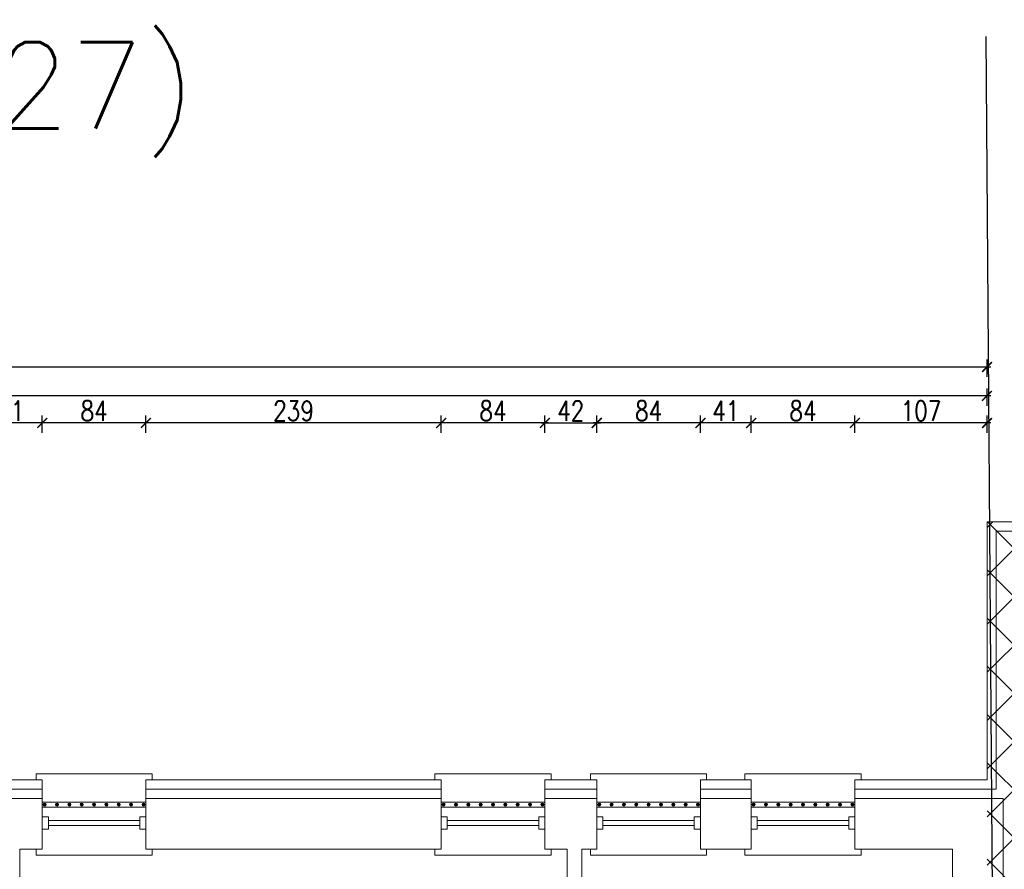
# Model space of a CAD drawing. Header units: millimetres. Extents: x 6354466 to 6508314, y -1889048 to -1342748.
# Tile 95 of 134: x 6405453 to 6413425, y -1649538 to -1642653. Entities that reach past the tile are written whole.
import ezdxf
from ezdxf.enums import TextEntityAlignment as Align

# ---------------------------------------------------------------- set-up
doc = ezdxf.new("R2010")
doc.units = ezdxf.units.MM
doc.header["$PDMODE"] = 3
doc.header["$PDSIZE"] = 10
for name, color, linetype, lineweight in [('drzwi istn', 163, 'Continuous', 5), ('L- ist s. działowe', 167, 'Continuous', 5), ('L-1', 10, 'Continuous', 30), ('L-3', 10, 'Continuous', 18), ('L-5', 152, 'Continuous', 9), ('L-DIM', 252, 'Continuous', 5), ('L-HATCH', 252, 'Continuous', 5), ('L-hatch ociepl', 252, 'Continuous', 5), ('L-ISTNIEJĄCE BUDYNKI', 167, 'Continuous', 5)]:
    doc.layers.add(name, color=color, linetype=linetype, lineweight=lineweight)
doc.layers.add('L-9', color=11, linetype='Continuous', plot=False)
doc.styles.add('160', font='simplex.shx', dxfattribs={"width": 0.8, "height": 160})
doc.styles.add('SIM-DIM', font='simplex.shx', dxfattribs={"width": 0.7, "bigfont": 'cdmbigpl.shx'})
doc.linetypes.add('BATTING', pattern='A,0.00254,-2.54,[134,ltypeshp.shx,S=2.54,R=0,X=-2.54,Y=0],-5.08,[134,ltypeshp.shx,S=2.54,R=180,X=2.54,Y=0],-2.54', length=10.16254)
doc.dimstyles.new('160', dxfattribs={"dimtxt": 160, "dimasz": 80, "dimexe": 60, "dimexo": 3, "dimgap": 18, "dimtad": 1, "dimdec": 0, "dimlfac": 0.1, "dimrnd": 1, "dimtxsty": '160', "dimblk": 'ARCHTICK', "dimcen": 2.5, "dimdle": 30, "dimadec": 0, "dimazin": 0, "dimtfac": 1, "dimtdec": 0, "dimtix": 1, "dimtmove": 2, "dimatfit": 0, "dimldrblk": 'NONE', "dimfxl": 0, "dimarcsym": 0})

# ---------------------------------------------------------------- blocks, each defined once
blk = doc.blocks.new('*U23')
for p, q in [((-5, 0), (-5, -5)), ((5, -5), (5, 0)), ((-5, -5), (5, -5)), ((-2, -5), (-2, -79)), ((2, -5), (2, -79)), ((-5, -84), (-5, -79)), ((-5, -79), (5, -79)), ((5, -79), (5, -84))]:
    blk.add_line(p, q)
blk = doc.blocks.new('_ArchTick')
at = {"color": 0, "linetype": 'ByBlock', "const_width": 0.15}
blk.add_lwpolyline([(-0.5, -0.5), (0.5, 0.5)], dxfattribs=at)
blk = doc.blocks.new('*D202')
at = {"layer": 'Defpoints', "color": 0, "transparency": 16777216}
for p in [(6412215.3, -1645920.8), (6413285.3, -1646723.4), (6412215.3, -1648813.4)]:
    blk.add_point(p, dxfattribs=at)
at = {"layer": 'L-DIM', "color": 0, "lineweight": -2, "ltscale": 10, "transparency": 16777216}
for p, q in [((6413315.3, -1645920.8), (6412185.3, -1645920.8)), ((6412215.3, -1646000.8), (6412215.3, -1645860.8)), ((6413285.3, -1646000.8), (6413285.3, -1645860.8))]:
    blk.add_line(p, q, dxfattribs=at)
at = {"layer": 'L-DIM', "color": 0, "linetype": 'ByBlock', "lineweight": -2, "transparency": 16777216, "xscale": 80, "yscale": 80, "zscale": 80, "rotation": 180}
blk.add_blockref('_ArchTick', (6412215.3, -1645920.8), dxfattribs=at)
at = {"layer": 'L-DIM', "color": 0, "linetype": 'ByBlock', "lineweight": -2, "transparency": 16777216, "xscale": 80, "yscale": 80, "zscale": 80}
blk.add_blockref('_ArchTick', (6413285.3, -1645920.8), dxfattribs=at)
at = {"layer": 'L-DIM', "color": 0, "ltscale": 10, "transparency": 16777216, "insert": (6412750.3, -1645822.8), "char_height": 160, "attachment_point": 5, "style": '160'}
blk.add_mtext('107', dxfattribs=at)
blk = doc.blocks.new('_None')
blk = doc.blocks.new('*D203')
at = {"layer": 'Defpoints', "color": 0, "transparency": 16777216}
for p in [(6411375.3, -1645920.8), (6411375.3, -1648813.4), (6412215.3, -1648813.4)]:
    blk.add_point(p, dxfattribs=at)
at = {"layer": 'L-DIM', "color": 0, "lineweight": -2, "ltscale": 10, "transparency": 16777216}
for p, q in [((6412245.3, -1645920.8), (6411345.3, -1645920.8)), ((6411375.3, -1646000.8), (6411375.3, -1645860.8)), ((6412215.3, -1646000.8), (6412215.3, -1645860.8))]:
    blk.add_line(p, q, dxfattribs=at)
at = {"layer": 'L-DIM', "color": 0, "linetype": 'ByBlock', "lineweight": -2, "transparency": 16777216, "xscale": 80, "yscale": 80, "zscale": 80, "rotation": 180}
blk.add_blockref('_ArchTick', (6411375.3, -1645920.8), dxfattribs=at)
at = {"layer": 'L-DIM', "color": 0, "linetype": 'ByBlock', "lineweight": -2, "transparency": 16777216, "xscale": 80, "yscale": 80, "zscale": 80}
blk.add_blockref('_ArchTick', (6412215.3, -1645920.8), dxfattribs=at)
at = {"layer": 'L-DIM', "color": 0, "ltscale": 10, "transparency": 16777216, "insert": (6411795.3, -1645822.8), "char_height": 160, "attachment_point": 5, "style": '160'}
blk.add_mtext('84', dxfattribs=at)
blk = doc.blocks.new('*D204')
at = {"layer": 'Defpoints', "color": 0, "transparency": 16777216}
for p in [(6410965.3, -1645920.8), (6410965.3, -1648813.4), (6411375.3, -1648813.4)]:
    blk.add_point(p, dxfattribs=at)
at = {"layer": 'L-DIM', "color": 0, "lineweight": -2, "ltscale": 10, "transparency": 16777216}
for p, q in [((6411405.3, -1645920.8), (6410935.3, -1645920.8)), ((6410965.3, -1646000.8), (6410965.3, -1645860.8)), ((6411375.3, -1646000.8), (6411375.3, -1645860.8))]:
    blk.add_line(p, q, dxfattribs=at)
at = {"layer": 'L-DIM', "color": 0, "linetype": 'ByBlock', "lineweight": -2, "transparency": 16777216, "xscale": 80, "yscale": 80, "zscale": 80, "rotation": 180}
blk.add_blockref('_ArchTick', (6410965.3, -1645920.8), dxfattribs=at)
at = {"layer": 'L-DIM', "color": 0, "linetype": 'ByBlock', "lineweight": -2, "transparency": 16777216, "xscale": 80, "yscale": 80, "zscale": 80}
blk.add_blockref('_ArchTick', (6411375.3, -1645920.8), dxfattribs=at)
at = {"layer": 'L-DIM', "color": 0, "ltscale": 10, "transparency": 16777216, "insert": (6411170.3, -1645822.8), "char_height": 160, "attachment_point": 5, "style": '160'}
blk.add_mtext('41', dxfattribs=at)
blk = doc.blocks.new('*D205')
at = {"layer": 'Defpoints', "color": 0, "transparency": 16777216}
for p in [(6410125.3, -1645920.8), (6410125.3, -1648813.4), (6410965.3, -1648813.4)]:
    blk.add_point(p, dxfattribs=at)
at = {"layer": 'L-DIM', "color": 0, "lineweight": -2, "ltscale": 10, "transparency": 16777216}
for p, q in [((6410995.3, -1645920.8), (6410095.3, -1645920.8)), ((6410125.3, -1646000.8), (6410125.3, -1645860.8)), ((6410965.3, -1646000.8), (6410965.3, -1645860.8))]:
    blk.add_line(p, q, dxfattribs=at)
at = {"layer": 'L-DIM', "color": 0, "linetype": 'ByBlock', "lineweight": -2, "transparency": 16777216, "xscale": 80, "yscale": 80, "zscale": 80, "rotation": 180}
blk.add_blockref('_ArchTick', (6410125.3, -1645920.8), dxfattribs=at)
at = {"layer": 'L-DIM', "color": 0, "linetype": 'ByBlock', "lineweight": -2, "transparency": 16777216, "xscale": 80, "yscale": 80, "zscale": 80}
blk.add_blockref('_ArchTick', (6410965.3, -1645920.8), dxfattribs=at)
at = {"layer": 'L-DIM', "color": 0, "ltscale": 10, "transparency": 16777216, "insert": (6410545.3, -1645822.8), "char_height": 160, "attachment_point": 5, "style": '160'}
blk.add_mtext('84', dxfattribs=at)
blk = doc.blocks.new('*D206')
at = {"layer": 'Defpoints', "color": 0, "transparency": 16777216}
for p in [(6408865.3, -1645920.8), (6408865.3, -1648813.4), (6409705.3, -1648813.4)]:
    blk.add_point(p, dxfattribs=at)
at = {"layer": 'L-DIM', "color": 0, "lineweight": -2, "ltscale": 10, "transparency": 16777216}
for p, q in [((6409735.3, -1645920.8), (6408835.3, -1645920.8)), ((6408865.3, -1646000.8), (6408865.3, -1645860.8)), ((6409705.3, -1646000.8), (6409705.3, -1645860.8))]:
    blk.add_line(p, q, dxfattribs=at)
at = {"layer": 'L-DIM', "color": 0, "linetype": 'ByBlock', "lineweight": -2, "transparency": 16777216, "xscale": 80, "yscale": 80, "zscale": 80, "rotation": 180}
blk.add_blockref('_ArchTick', (6408865.3, -1645920.8), dxfattribs=at)
at = {"layer": 'L-DIM', "color": 0, "linetype": 'ByBlock', "lineweight": -2, "transparency": 16777216, "xscale": 80, "yscale": 80, "zscale": 80}
blk.add_blockref('_ArchTick', (6409705.3, -1645920.8), dxfattribs=at)
at = {"layer": 'L-DIM', "color": 0, "ltscale": 10, "transparency": 16777216, "insert": (6409285.3, -1645822.8), "char_height": 160, "attachment_point": 5, "style": '160'}
blk.add_mtext('84', dxfattribs=at)
blk = doc.blocks.new('*D207')
at = {"layer": 'Defpoints', "color": 0, "transparency": 16777216}
for p in [(6406475.3, -1645920.8), (6406475.3, -1648813.4), (6408865.3, -1648813.4)]:
    blk.add_point(p, dxfattribs=at)
at = {"layer": 'L-DIM', "color": 0, "lineweight": -2, "ltscale": 10, "transparency": 16777216}
for p, q in [((6408895.3, -1645920.8), (6406445.3, -1645920.8)), ((6406475.3, -1646000.8), (6406475.3, -1645860.8)), ((6408865.3, -1646000.8), (6408865.3, -1645860.8))]:
    blk.add_line(p, q, dxfattribs=at)
at = {"layer": 'L-DIM', "color": 0, "linetype": 'ByBlock', "lineweight": -2, "transparency": 16777216, "xscale": 80, "yscale": 80, "zscale": 80, "rotation": 180}
blk.add_blockref('_ArchTick', (6406475.3, -1645920.8), dxfattribs=at)
at = {"layer": 'L-DIM', "color": 0, "linetype": 'ByBlock', "lineweight": -2, "transparency": 16777216, "xscale": 80, "yscale": 80, "zscale": 80}
blk.add_blockref('_ArchTick', (6408865.3, -1645920.8), dxfattribs=at)
at = {"layer": 'L-DIM', "color": 0, "ltscale": 10, "transparency": 16777216, "insert": (6407670.3, -1645822.8), "char_height": 160, "attachment_point": 5, "style": '160'}
blk.add_mtext('239', dxfattribs=at)
blk = doc.blocks.new('*D208')
at = {"layer": 'Defpoints', "color": 0, "transparency": 16777216}
for p in [(6405635.3, -1645920.8), (6405635.3, -1648813.4), (6406475.3, -1648813.4)]:
    blk.add_point(p, dxfattribs=at)
at = {"layer": 'L-DIM', "color": 0, "lineweight": -2, "ltscale": 10, "transparency": 16777216}
for p, q in [((6406505.3, -1645920.8), (6405605.3, -1645920.8)), ((6405635.3, -1646000.8), (6405635.3, -1645860.8)), ((6406475.3, -1646000.8), (6406475.3, -1645860.8))]:
    blk.add_line(p, q, dxfattribs=at)
at = {"layer": 'L-DIM', "color": 0, "linetype": 'ByBlock', "lineweight": -2, "transparency": 16777216, "xscale": 80, "yscale": 80, "zscale": 80, "rotation": 180}
blk.add_blockref('_ArchTick', (6405635.3, -1645920.8), dxfattribs=at)
at = {"layer": 'L-DIM', "color": 0, "linetype": 'ByBlock', "lineweight": -2, "transparency": 16777216, "xscale": 80, "yscale": 80, "zscale": 80}
blk.add_blockref('_ArchTick', (6406475.3, -1645920.8), dxfattribs=at)
at = {"layer": 'L-DIM', "color": 0, "ltscale": 10, "transparency": 16777216, "insert": (6406055.3, -1645822.8), "char_height": 160, "attachment_point": 5, "style": '160'}
blk.add_mtext('84', dxfattribs=at)
blk = doc.blocks.new('*D209')
at = {"layer": 'Defpoints', "color": 0, "transparency": 16777216}
for p in [(6405125.3, -1645920.8), (6405125.3, -1648813.4), (6405635.3, -1648813.4)]:
    blk.add_point(p, dxfattribs=at)
at = {"layer": 'L-DIM', "color": 0, "lineweight": -2, "ltscale": 10, "transparency": 16777216}
for p, q in [((6405665.3, -1645920.8), (6405095.3, -1645920.8)), ((6405125.3, -1646000.8), (6405125.3, -1645860.8)), ((6405635.3, -1646000.8), (6405635.3, -1645860.8))]:
    blk.add_line(p, q, dxfattribs=at)
at = {"layer": 'L-DIM', "color": 0, "linetype": 'ByBlock', "lineweight": -2, "transparency": 16777216, "xscale": 80, "yscale": 80, "zscale": 80, "rotation": 180}
blk.add_blockref('_ArchTick', (6405125.3, -1645920.8), dxfattribs=at)
at = {"layer": 'L-DIM', "color": 0, "linetype": 'ByBlock', "lineweight": -2, "transparency": 16777216, "xscale": 80, "yscale": 80, "zscale": 80}
blk.add_blockref('_ArchTick', (6405635.3, -1645920.8), dxfattribs=at)
at = {"layer": 'L-DIM', "color": 0, "ltscale": 10, "transparency": 16777216, "insert": (6405380.3, -1645822.8), "char_height": 160, "attachment_point": 5, "style": '160'}
blk.add_mtext('51', dxfattribs=at)
blk = doc.blocks.new('*D229')
at = {"layer": 'Defpoints', "color": 0, "transparency": 16777216}
for p in [(6410125.3, -1645920.8), (6409705.3, -1648813.4), (6410125.3, -1648813.4)]:
    blk.add_point(p, dxfattribs=at)
at = {"layer": 'L-DIM', "color": 0, "lineweight": -2, "ltscale": 10, "transparency": 16777216}
for p, q in [((6409675.3, -1645920.8), (6410155.3, -1645920.8)), ((6409705.3, -1646000.8), (6409705.3, -1645860.8)), ((6410125.3, -1646000.8), (6410125.3, -1645860.8))]:
    blk.add_line(p, q, dxfattribs=at)
at = {"layer": 'L-DIM', "color": 0, "linetype": 'ByBlock', "lineweight": -2, "transparency": 16777216, "xscale": 80, "yscale": 80, "zscale": 80, "rotation": 180}
blk.add_blockref('_ArchTick', (6409705.3, -1645920.8), dxfattribs=at)
at = {"layer": 'L-DIM', "color": 0, "linetype": 'ByBlock', "lineweight": -2, "transparency": 16777216, "xscale": 80, "yscale": 80, "zscale": 80}
blk.add_blockref('_ArchTick', (6410125.3, -1645920.8), dxfattribs=at)
at = {"layer": 'L-DIM', "color": 0, "ltscale": 10, "transparency": 16777216, "insert": (6409915.3, -1645822.8), "char_height": 160, "attachment_point": 5, "style": '160'}
blk.add_mtext('42', dxfattribs=at)
blk = doc.blocks.new('*D230')
at = {"layer": 'Defpoints', "color": 0, "transparency": 16777216}
for p in [(6383200.3, -1645701.6), (6413285.3, -1646723.4), (6383200.3, -1648963.4)]:
    blk.add_point(p, dxfattribs=at)
at = {"layer": 'L-DIM', "color": 0, "lineweight": -2, "ltscale": 10, "transparency": 16777216}
for p, q in [((6383200.3, -1645781.6), (6383200.3, -1645641.6)), ((6413285.3, -1645781.6), (6413285.3, -1645641.6)), ((6413315.3, -1645701.6), (6383170.3, -1645701.6))]:
    blk.add_line(p, q, dxfattribs=at)
at = {"layer": 'L-DIM', "color": 0, "linetype": 'ByBlock', "lineweight": -2, "transparency": 16777216, "xscale": 80, "yscale": 80, "zscale": 80, "rotation": 180}
blk.add_blockref('_ArchTick', (6383200.3, -1645701.6), dxfattribs=at)
at = {"layer": 'L-DIM', "color": 0, "linetype": 'ByBlock', "lineweight": -2, "transparency": 16777216, "xscale": 80, "yscale": 80, "zscale": 80}
blk.add_blockref('_ArchTick', (6413285.3, -1645701.6), dxfattribs=at)
at = {"layer": 'L-DIM', "color": 0, "ltscale": 10, "transparency": 16777216, "insert": (6398242.8, -1645603.6), "char_height": 160, "attachment_point": 5, "style": '160'}
blk.add_mtext('3009', dxfattribs=at)
blk = doc.blocks.new('*D231')
at = {"layer": 'Defpoints', "color": 0, "transparency": 16777216}
for p in [(6383200.3, -1645467.7), (6413285.3, -1646723.4), (6383200.3, -1648963.4)]:
    blk.add_point(p, dxfattribs=at)
at = {"layer": 'L-DIM', "color": 0, "lineweight": -2, "ltscale": 10, "transparency": 16777216}
for p, q in [((6383200.3, -1645547.7), (6383200.3, -1645407.7)), ((6413285.3, -1645547.7), (6413285.3, -1645407.7)), ((6413315.3, -1645467.7), (6383170.3, -1645467.7))]:
    blk.add_line(p, q, dxfattribs=at)
at = {"layer": 'L-DIM', "color": 0, "linetype": 'ByBlock', "lineweight": -2, "transparency": 16777216, "xscale": 80, "yscale": 80, "zscale": 80, "rotation": 180}
blk.add_blockref('_ArchTick', (6383200.3, -1645467.7), dxfattribs=at)
at = {"layer": 'L-DIM', "color": 0, "linetype": 'ByBlock', "lineweight": -2, "transparency": 16777216, "xscale": 80, "yscale": 80, "zscale": 80}
blk.add_blockref('_ArchTick', (6413285.3, -1645467.7), dxfattribs=at)
at = {"layer": 'L-DIM', "color": 0, "ltscale": 10, "transparency": 16777216, "insert": (6398242.8, -1645369.7), "char_height": 160, "attachment_point": 5, "style": '160'}
blk.add_mtext('3009', dxfattribs=at)
blk = doc.blocks.new('*D275')
at = {"layer": 'Defpoints', "color": 0, "transparency": 16777216}
for p in [(6382710.9, -1646723.4), (6413285.3, -1646723.4), (6383200.3, -1648963.4)]:
    blk.add_point(p, dxfattribs=at)
at = {"layer": 'L-DIM', "color": 0, "lineweight": -2, "ltscale": 10, "transparency": 16777216}
for p, q in [((6382710.9, -1648993.4), (6382710.9, -1646693.4)), ((6382790.9, -1646723.4), (6382650.9, -1646723.4)), ((6382790.9, -1648963.4), (6382650.9, -1648963.4))]:
    blk.add_line(p, q, dxfattribs=at)
at = {"layer": 'L-DIM', "color": 0, "linetype": 'ByBlock', "lineweight": -2, "transparency": 16777216, "xscale": 80, "yscale": 80, "zscale": 80}
for p, rotation in [((6382710.9, -1646723.4), 90), ((6382710.9, -1648963.4), 270)]:
    blk.add_blockref('_ArchTick', p, dxfattribs=dict(at, rotation=rotation))
at = {"layer": 'L-DIM', "color": 0, "ltscale": 10, "transparency": 16777216, "insert": (6382612.9, -1647843.4), "char_height": 160, "attachment_point": 5, "rotation": 90, "style": '160'}
blk.add_mtext('224', dxfattribs=at)
blk = doc.blocks.new('*D276')
at = {"layer": 'Defpoints', "color": 0, "transparency": 16777216}
for p in [(6413285.3, -1646723.4), (6382504.7, -1660693.4), (6383200.3, -1660693.4)]:
    blk.add_point(p, dxfattribs=at)
at = {"layer": 'L-DIM', "color": 0, "lineweight": -2, "ltscale": 10, "transparency": 16777216}
for p, q in [((6382504.7, -1646693.4), (6382504.7, -1660723.4)), ((6382584.7, -1646723.4), (6382444.7, -1646723.4)), ((6382584.7, -1660693.4), (6382444.7, -1660693.4))]:
    blk.add_line(p, q, dxfattribs=at)
at = {"layer": 'L-DIM', "color": 0, "linetype": 'ByBlock', "lineweight": -2, "transparency": 16777216, "xscale": 80, "yscale": 80, "zscale": 80}
for p, rotation in [((6382504.7, -1646723.4), 90), ((6382504.7, -1660693.4), 270)]:
    blk.add_blockref('_ArchTick', p, dxfattribs=dict(at, rotation=rotation))
at = {"layer": 'L-DIM', "color": 0, "ltscale": 10, "transparency": 16777216, "insert": (6382406.7, -1653708.4), "char_height": 160, "attachment_point": 5, "rotation": 90, "style": '160'}
blk.add_mtext('1397', dxfattribs=at)

msp = doc.modelspace()

# ---------------------------------------------------------------- hatches: boundary and pattern name
at = {"layer": 'L-HATCH', "ltscale": 10, "transparency": 33554687}
h = msp.add_hatch(dxfattribs=at)
h.set_pattern_fill('ANSI37', color=252, scale=87)
h.set_pattern_definition([(45, (-48871.55, 200010.94), (-195.320571, 195.320571), []), (135, (-48871.55, 200010.94), (-195.320571, -195.320571), [])])
h.paths.add_polyline_path([(6428375.3, -1646723.4), (6413285.3, -1646723.4), (6413285.3, -1660832.4), (6428375.3, -1660832.4)])

# ---------------------------------------------------------------- linework, layer by layer
at = {"layer": 'drzwi istn'}
for p, q in [((6405585.3, -1649373.4), (6405585.3, -1649423.4)), ((6405585.3, -1649423.4), (6406525.3, -1649423.4)), ((6406525.3, -1649423.4), (6406525.3, -1649373.4)), ((6408815.3, -1649373.4), (6408815.3, -1649423.4)), ((6408815.3, -1649423.4), (6409755.3, -1649423.4)), ((6409755.3, -1649423.4), (6409755.3, -1649373.4)), ((6410075.3, -1649373.4), (6410075.3, -1649423.4)), ((6410075.3, -1649423.4), (6411015.3, -1649423.4)), ((6411015.3, -1649423.4), (6411015.3, -1649373.4)), ((6411325.3, -1649373.4), (6411325.3, -1649423.4)), ((6411325.3, -1649423.4), (6412265.3, -1649423.4)), ((6412265.3, -1649423.4), (6412265.3, -1649373.4))]:
    msp.add_line(p, q, dxfattribs=at)
at = {"layer": 'L- ist s. działowe'}
for p, q in [((6409885.3, -1652714.2), (6409885.3, -1649373.4)), ((6410005.3, -1653003.4), (6410005.3, -1649373.4))]:
    msp.add_line(p, q, dxfattribs=at)
at = {"layer": 'L-1', "ltscale": 10}
msp.add_line((6413448.2, -1665173), (6413278.2, -1642789.6), dxfattribs=at)
at = {"layer": 'L-3', "ltscale": 10}
for p, q in [((6405635.3, -1648963.4), (6405635.3, -1648813.4)), ((6406475.3, -1648963.4), (6406475.3, -1648813.4)), ((6408865.3, -1648963.4), (6408865.3, -1648813.4)), ((6409705.3, -1648963.4), (6409705.3, -1648813.4)), ((6410125.3, -1648963.4), (6410125.3, -1648813.4)), ((6410965.3, -1648963.4), (6410965.3, -1648813.4)), ((6411375.3, -1648963.4), (6411375.3, -1648813.4)), ((6412215.3, -1648963.4), (6412215.3, -1648813.4)), ((6405125.3, -1648963.4), (6405635.3, -1648963.4)), ((6406475.3, -1648963.4), (6408865.3, -1648963.4)), ((6409705.3, -1648963.4), (6410125.3, -1648963.4)), ((6410965.3, -1648963.4), (6411375.3, -1648963.4)), ((6412215.3, -1648963.4), (6413415.3, -1648963.4))]:
    msp.add_line(p, q, dxfattribs=at)
for points in [[(6405635.3, -1648813.4), (6405125.3, -1648813.4)], [(6408865.3, -1648813.4), (6406475.3, -1648813.4)], [(6410125.3, -1648813.4), (6409705.3, -1648813.4)], [(6411375.3, -1648813.4), (6410965.3, -1648813.4)], [(6413285.3, -1648813.4), (6412215.3, -1648813.4)]]:
    msp.add_lwpolyline(points, dxfattribs=at)
at = {"layer": 'L-3', "linetype": 'BATTING', "ltscale": 7}
for points in [[(6405635.3, -1648888.4), (6405125.3, -1648888.4)], [(6408865.3, -1648888.4), (6406475.3, -1648888.4)], [(6410125.3, -1648888.4), (6409705.3, -1648888.4)], [(6411375.3, -1648888.4), (6410965.3, -1648888.4)], [(6413360.3, -1648888.4), (6412215.3, -1648888.4)]]:
    msp.add_lwpolyline(points, dxfattribs=at)
at = {"layer": 'L-3', "ltscale": 10}
for points in [[(6405635.3, -1648993.4), (6406475.3, -1648993.4), (6406475.3, -1649033.4), (6405635.3, -1649033.4)], [(6408865.3, -1648993.4), (6409705.3, -1648993.4), (6409705.3, -1649033.4), (6408865.3, -1649033.4)], [(6410125.3, -1648993.4), (6410965.3, -1648993.4), (6410965.3, -1649033.4), (6410125.3, -1649033.4)], [(6411375.3, -1648993.4), (6412215.3, -1648993.4), (6412215.3, -1649033.4), (6411375.3, -1649033.4)]]:
    msp.add_lwpolyline(points, close=True, dxfattribs=at)
for centre, radius in [((6405655.3, -1649013.4), 12), ((6405655.3, -1649013.4), 11), ((6405655.3, -1649013.4), 10), ((6405655.3, -1649013.4), 9), ((6405655.3, -1649013.4), 8), ((6405655.3, -1649013.4), 7), ((6405655.3, -1649013.4), 6), ((6405655.3, -1649013.4), 5), ((6405655.3, -1649013.4), 4), ((6405655.3, -1649013.4), 3), ((6405655.3, -1649013.4), 3), ((6405655.3, -1649013.4), 2), ((6405655.3, -1649013.4), 1), ((6405755.3, -1649013.4), 12), ((6405755.3, -1649013.4), 11), ((6405755.3, -1649013.4), 10), ((6405755.3, -1649013.4), 9), ((6405755.3, -1649013.4), 8), ((6405755.3, -1649013.4), 7), ((6405755.3, -1649013.4), 6), ((6405755.3, -1649013.4), 5), ((6405755.3, -1649013.4), 4), ((6405755.3, -1649013.4), 3), ((6405755.3, -1649013.4), 3), ((6405755.3, -1649013.4), 2), ((6405755.3, -1649013.4), 1), ((6405855.3, -1649013.4), 12), ((6405855.3, -1649013.4), 11), ((6405855.3, -1649013.4), 10), ((6405855.3, -1649013.4), 9), ((6405855.3, -1649013.4), 8), ((6405855.3, -1649013.4), 7), ((6405855.3, -1649013.4), 6), ((6405855.3, -1649013.4), 5), ((6405855.3, -1649013.4), 4), ((6405855.3, -1649013.4), 3), ((6405855.3, -1649013.4), 3), ((6405855.3, -1649013.4), 2), ((6405855.3, -1649013.4), 1), ((6405955.3, -1649013.4), 12), ((6405955.3, -1649013.4), 11), ((6405955.3, -1649013.4), 10), ((6405955.3, -1649013.4), 9), ((6405955.3, -1649013.4), 8), ((6405955.3, -1649013.4), 7), ((6405955.3, -1649013.4), 6), ((6405955.3, -1649013.4), 5), ((6405955.3, -1649013.4), 4), ((6405955.3, -1649013.4), 3), ((6405955.3, -1649013.4), 3), ((6405955.3, -1649013.4), 2), ((6405955.3, -1649013.4), 1), ((6406055.3, -1649013.4), 12), ((6406055.3, -1649013.4), 11), ((6406055.3, -1649013.4), 10), ((6406055.3, -1649013.4), 9), ((6406055.3, -1649013.4), 8), ((6406055.3, -1649013.4), 7), ((6406055.3, -1649013.4), 6), ((6406055.3, -1649013.4), 5), ((6406055.3, -1649013.4), 4), ((6406055.3, -1649013.4), 3), ((6406055.3, -1649013.4), 3), ((6406055.3, -1649013.4), 2), ((6406055.3, -1649013.4), 1), ((6406155.3, -1649013.4), 12), ((6406155.3, -1649013.4), 11), ((6406155.3, -1649013.4), 10), ((6406155.3, -1649013.4), 9), ((6406155.3, -1649013.4), 8), ((6406155.3, -1649013.4), 7), ((6406155.3, -1649013.4), 6), ((6406155.3, -1649013.4), 5), ((6406155.3, -1649013.4), 4), ((6406155.3, -1649013.4), 3), ((6406155.3, -1649013.4), 3), ((6406155.3, -1649013.4), 2), ((6406155.3, -1649013.4), 1), ((6406255.3, -1649013.4), 12), ((6406255.3, -1649013.4), 11), ((6406255.3, -1649013.4), 10), ((6406255.3, -1649013.4), 9), ((6406255.3, -1649013.4), 8), ((6406255.3, -1649013.4), 7), ((6406255.3, -1649013.4), 6), ((6406255.3, -1649013.4), 5), ((6406255.3, -1649013.4), 4), ((6406255.3, -1649013.4), 3), ((6406255.3, -1649013.4), 3), ((6406255.3, -1649013.4), 2), ((6406255.3, -1649013.4), 1), ((6406355.3, -1649013.4), 12), ((6406355.3, -1649013.4), 11), ((6406355.3, -1649013.4), 10), ((6406355.3, -1649013.4), 9), ((6406355.3, -1649013.4), 8), ((6406355.3, -1649013.4), 7), ((6406355.3, -1649013.4), 6), ((6406355.3, -1649013.4), 5), ((6406355.3, -1649013.4), 4), ((6406355.3, -1649013.4), 3), ((6406355.3, -1649013.4), 3), ((6406355.3, -1649013.4), 2), ((6406355.3, -1649013.4), 1), ((6406455.3, -1649013.4), 12), ((6406455.3, -1649013.4), 11), ((6406455.3, -1649013.4), 10), ((6406455.3, -1649013.4), 9), ((6406455.3, -1649013.4), 8), ((6406455.3, -1649013.4), 7), ((6406455.3, -1649013.4), 6), ((6406455.3, -1649013.4), 5), ((6406455.3, -1649013.4), 4), ((6406455.3, -1649013.4), 3), ((6406455.3, -1649013.4), 3), ((6406455.3, -1649013.4), 2), ((6406455.3, -1649013.4), 1), ((6408885.3, -1649013.4), 12), ((6408885.3, -1649013.4), 11), ((6408885.3, -1649013.4), 10), ((6408885.3, -1649013.4), 9), ((6408885.3, -1649013.4), 8), ((6408885.3, -1649013.4), 7), ((6408885.3, -1649013.4), 6), ((6408885.3, -1649013.4), 5), ((6408885.3, -1649013.4), 4), ((6408885.3, -1649013.4), 3), ((6408885.3, -1649013.4), 3), ((6408885.3, -1649013.4), 2), ((6408885.3, -1649013.4), 1), ((6408985.3, -1649013.4), 12), ((6408985.3, -1649013.4), 11), ((6408985.3, -1649013.4), 10), ((6408985.3, -1649013.4), 9), ((6408985.3, -1649013.4), 8), ((6408985.3, -1649013.4), 7), ((6408985.3, -1649013.4), 6), ((6408985.3, -1649013.4), 5), ((6408985.3, -1649013.4), 4), ((6408985.3, -1649013.4), 3), ((6408985.3, -1649013.4), 3), ((6408985.3, -1649013.4), 2), ((6408985.3, -1649013.4), 1), ((6409085.3, -1649013.4), 12), ((6409085.3, -1649013.4), 11), ((6409085.3, -1649013.4), 10), ((6409085.3, -1649013.4), 9), ((6409085.3, -1649013.4), 8), ((6409085.3, -1649013.4), 7), ((6409085.3, -1649013.4), 6), ((6409085.3, -1649013.4), 5), ((6409085.3, -1649013.4), 4), ((6409085.3, -1649013.4), 3), ((6409085.3, -1649013.4), 3), ((6409085.3, -1649013.4), 2), ((6409085.3, -1649013.4), 1), ((6409185.3, -1649013.4), 12), ((6409185.3, -1649013.4), 11), ((6409185.3, -1649013.4), 10), ((6409185.3, -1649013.4), 9), ((6409185.3, -1649013.4), 8), ((6409185.3, -1649013.4), 7), ((6409185.3, -1649013.4), 6), ((6409185.3, -1649013.4), 5), ((6409185.3, -1649013.4), 4), ((6409185.3, -1649013.4), 3), ((6409185.3, -1649013.4), 3), ((6409185.3, -1649013.4), 2), ((6409185.3, -1649013.4), 1), ((6409285.3, -1649013.4), 12), ((6409285.3, -1649013.4), 11), ((6409285.3, -1649013.4), 10), ((6409285.3, -1649013.4), 9), ((6409285.3, -1649013.4), 8), ((6409285.3, -1649013.4), 7), ((6409285.3, -1649013.4), 6), ((6409285.3, -1649013.4), 5), ((6409285.3, -1649013.4), 4), ((6409285.3, -1649013.4), 3), ((6409285.3, -1649013.4), 3), ((6409285.3, -1649013.4), 2), ((6409285.3, -1649013.4), 1), ((6409385.3, -1649013.4), 12), ((6409385.3, -1649013.4), 11), ((6409385.3, -1649013.4), 10), ((6409385.3, -1649013.4), 9), ((6409385.3, -1649013.4), 8), ((6409385.3, -1649013.4), 7), ((6409385.3, -1649013.4), 6), ((6409385.3, -1649013.4), 5), ((6409385.3, -1649013.4), 4), ((6409385.3, -1649013.4), 3), ((6409385.3, -1649013.4), 3), ((6409385.3, -1649013.4), 2), ((6409385.3, -1649013.4), 1), ((6409485.3, -1649013.4), 12), ((6409485.3, -1649013.4), 11), ((6409485.3, -1649013.4), 10), ((6409485.3, -1649013.4), 9), ((6409485.3, -1649013.4), 8), ((6409485.3, -1649013.4), 7), ((6409485.3, -1649013.4), 6), ((6409485.3, -1649013.4), 5), ((6409485.3, -1649013.4), 4), ((6409485.3, -1649013.4), 3), ((6409485.3, -1649013.4), 3), ((6409485.3, -1649013.4), 2), ((6409485.3, -1649013.4), 1), ((6409585.3, -1649013.4), 12), ((6409585.3, -1649013.4), 11), ((6409585.3, -1649013.4), 10), ((6409585.3, -1649013.4), 9), ((6409585.3, -1649013.4), 8), ((6409585.3, -1649013.4), 7), ((6409585.3, -1649013.4), 6), ((6409585.3, -1649013.4), 5), ((6409585.3, -1649013.4), 4), ((6409585.3, -1649013.4), 3), ((6409585.3, -1649013.4), 3), ((6409585.3, -1649013.4), 2), ((6409585.3, -1649013.4), 1), ((6409685.3, -1649013.4), 12), ((6409685.3, -1649013.4), 11), ((6409685.3, -1649013.4), 10), ((6409685.3, -1649013.4), 9), ((6409685.3, -1649013.4), 8), ((6409685.3, -1649013.4), 7), ((6409685.3, -1649013.4), 6), ((6409685.3, -1649013.4), 5), ((6409685.3, -1649013.4), 4), ((6409685.3, -1649013.4), 3), ((6409685.3, -1649013.4), 3), ((6409685.3, -1649013.4), 2), ((6409685.3, -1649013.4), 1), ((6410145.3, -1649013.4), 12), ((6410145.3, -1649013.4), 11), ((6410145.3, -1649013.4), 10), ((6410145.3, -1649013.4), 9), ((6410145.3, -1649013.4), 8), ((6410145.3, -1649013.4), 7), ((6410145.3, -1649013.4), 6), ((6410145.3, -1649013.4), 5), ((6410145.3, -1649013.4), 4), ((6410145.3, -1649013.4), 3), ((6410145.3, -1649013.4), 3), ((6410145.3, -1649013.4), 2), ((6410145.3, -1649013.4), 1), ((6410245.3, -1649013.4), 12), ((6410245.3, -1649013.4), 11), ((6410245.3, -1649013.4), 10), ((6410245.3, -1649013.4), 9), ((6410245.3, -1649013.4), 8), ((6410245.3, -1649013.4), 7), ((6410245.3, -1649013.4), 6), ((6410245.3, -1649013.4), 5), ((6410245.3, -1649013.4), 4), ((6410245.3, -1649013.4), 3), ((6410245.3, -1649013.4), 3), ((6410245.3, -1649013.4), 2), ((6410245.3, -1649013.4), 1), ((6410345.3, -1649013.4), 12), ((6410345.3, -1649013.4), 11), ((6410345.3, -1649013.4), 10), ((6410345.3, -1649013.4), 9), ((6410345.3, -1649013.4), 8), ((6410345.3, -1649013.4), 7), ((6410345.3, -1649013.4), 6), ((6410345.3, -1649013.4), 5), ((6410345.3, -1649013.4), 4), ((6410345.3, -1649013.4), 3), ((6410345.3, -1649013.4), 3), ((6410345.3, -1649013.4), 2), ((6410345.3, -1649013.4), 1), ((6410445.3, -1649013.4), 12), ((6410445.3, -1649013.4), 11), ((6410445.3, -1649013.4), 10), ((6410445.3, -1649013.4), 9), ((6410445.3, -1649013.4), 8), ((6410445.3, -1649013.4), 7), ((6410445.3, -1649013.4), 6), ((6410445.3, -1649013.4), 5), ((6410445.3, -1649013.4), 4), ((6410445.3, -1649013.4), 3), ((6410445.3, -1649013.4), 3), ((6410445.3, -1649013.4), 2), ((6410445.3, -1649013.4), 1), ((6410545.3, -1649013.4), 12), ((6410545.3, -1649013.4), 11), ((6410545.3, -1649013.4), 10), ((6410545.3, -1649013.4), 9), ((6410545.3, -1649013.4), 8), ((6410545.3, -1649013.4), 7), ((6410545.3, -1649013.4), 6), ((6410545.3, -1649013.4), 5), ((6410545.3, -1649013.4), 4), ((6410545.3, -1649013.4), 3), ((6410545.3, -1649013.4), 3), ((6410545.3, -1649013.4), 2), ((6410545.3, -1649013.4), 1), ((6410645.3, -1649013.4), 12), ((6410645.3, -1649013.4), 11), ((6410645.3, -1649013.4), 10), ((6410645.3, -1649013.4), 9), ((6410645.3, -1649013.4), 8), ((6410645.3, -1649013.4), 7), ((6410645.3, -1649013.4), 6), ((6410645.3, -1649013.4), 5), ((6410645.3, -1649013.4), 4), ((6410645.3, -1649013.4), 3), ((6410645.3, -1649013.4), 3), ((6410645.3, -1649013.4), 2), ((6410645.3, -1649013.4), 1), ((6410745.3, -1649013.4), 12), ((6410745.3, -1649013.4), 11), ((6410745.3, -1649013.4), 10), ((6410745.3, -1649013.4), 9), ((6410745.3, -1649013.4), 8), ((6410745.3, -1649013.4), 7), ((6410745.3, -1649013.4), 6), ((6410745.3, -1649013.4), 5), ((6410745.3, -1649013.4), 4), ((6410745.3, -1649013.4), 3), ((6410745.3, -1649013.4), 3), ((6410745.3, -1649013.4), 2), ((6410745.3, -1649013.4), 1), ((6410845.3, -1649013.4), 12), ((6410845.3, -1649013.4), 11), ((6410845.3, -1649013.4), 10), ((6410845.3, -1649013.4), 9), ((6410845.3, -1649013.4), 8), ((6410845.3, -1649013.4), 7), ((6410845.3, -1649013.4), 6), ((6410845.3, -1649013.4), 5), ((6410845.3, -1649013.4), 4), ((6410845.3, -1649013.4), 3), ((6410845.3, -1649013.4), 3), ((6410845.3, -1649013.4), 2), ((6410845.3, -1649013.4), 1), ((6410945.3, -1649013.4), 12), ((6410945.3, -1649013.4), 11), ((6410945.3, -1649013.4), 10), ((6410945.3, -1649013.4), 9), ((6410945.3, -1649013.4), 8), ((6410945.3, -1649013.4), 7), ((6410945.3, -1649013.4), 6), ((6410945.3, -1649013.4), 5), ((6410945.3, -1649013.4), 4), ((6410945.3, -1649013.4), 3), ((6410945.3, -1649013.4), 3), ((6410945.3, -1649013.4), 2), ((6410945.3, -1649013.4), 1), ((6411395.3, -1649013.4), 12), ((6411395.3, -1649013.4), 11), ((6411395.3, -1649013.4), 10), ((6411395.3, -1649013.4), 9), ((6411395.3, -1649013.4), 8), ((6411395.3, -1649013.4), 7), ((6411395.3, -1649013.4), 6), ((6411395.3, -1649013.4), 5), ((6411395.3, -1649013.4), 4), ((6411395.3, -1649013.4), 3), ((6411395.3, -1649013.4), 3), ((6411395.3, -1649013.4), 2), ((6411395.3, -1649013.4), 1), ((6411495.3, -1649013.4), 12), ((6411495.3, -1649013.4), 11), ((6411495.3, -1649013.4), 10), ((6411495.3, -1649013.4), 9), ((6411495.3, -1649013.4), 8), ((6411495.3, -1649013.4), 7), ((6411495.3, -1649013.4), 6), ((6411495.3, -1649013.4), 5), ((6411495.3, -1649013.4), 4), ((6411495.3, -1649013.4), 3), ((6411495.3, -1649013.4), 3), ((6411495.3, -1649013.4), 2), ((6411495.3, -1649013.4), 1), ((6411595.3, -1649013.4), 12), ((6411595.3, -1649013.4), 11), ((6411595.3, -1649013.4), 10), ((6411595.3, -1649013.4), 9), ((6411595.3, -1649013.4), 8), ((6411595.3, -1649013.4), 7), ((6411595.3, -1649013.4), 6), ((6411595.3, -1649013.4), 5), ((6411595.3, -1649013.4), 4), ((6411595.3, -1649013.4), 3), ((6411595.3, -1649013.4), 3), ((6411595.3, -1649013.4), 2), ((6411595.3, -1649013.4), 1), ((6411695.3, -1649013.4), 12), ((6411695.3, -1649013.4), 11), ((6411695.3, -1649013.4), 10), ((6411695.3, -1649013.4), 9), ((6411695.3, -1649013.4), 8), ((6411695.3, -1649013.4), 7), ((6411695.3, -1649013.4), 6), ((6411695.3, -1649013.4), 5), ((6411695.3, -1649013.4), 4), ((6411695.3, -1649013.4), 3), ((6411695.3, -1649013.4), 3), ((6411695.3, -1649013.4), 2), ((6411695.3, -1649013.4), 1), ((6411795.3, -1649013.4), 12), ((6411795.3, -1649013.4), 11), ((6411795.3, -1649013.4), 10), ((6411795.3, -1649013.4), 9), ((6411795.3, -1649013.4), 8), ((6411795.3, -1649013.4), 7), ((6411795.3, -1649013.4), 6), ((6411795.3, -1649013.4), 5), ((6411795.3, -1649013.4), 4), ((6411795.3, -1649013.4), 3), ((6411795.3, -1649013.4), 3), ((6411795.3, -1649013.4), 2), ((6411795.3, -1649013.4), 1), ((6411895.3, -1649013.4), 12), ((6411895.3, -1649013.4), 11), ((6411895.3, -1649013.4), 10), ((6411895.3, -1649013.4), 9), ((6411895.3, -1649013.4), 8), ((6411895.3, -1649013.4), 7), ((6411895.3, -1649013.4), 6), ((6411895.3, -1649013.4), 5), ((6411895.3, -1649013.4), 4), ((6411895.3, -1649013.4), 3), ((6411895.3, -1649013.4), 3), ((6411895.3, -1649013.4), 2), ((6411895.3, -1649013.4), 1), ((6411995.3, -1649013.4), 12), ((6411995.3, -1649013.4), 11), ((6411995.3, -1649013.4), 10), ((6411995.3, -1649013.4), 9), ((6411995.3, -1649013.4), 8), ((6411995.3, -1649013.4), 7), ((6411995.3, -1649013.4), 6), ((6411995.3, -1649013.4), 5), ((6411995.3, -1649013.4), 4), ((6411995.3, -1649013.4), 3), ((6411995.3, -1649013.4), 3), ((6411995.3, -1649013.4), 2), ((6411995.3, -1649013.4), 1), ((6412095.3, -1649013.4), 12), ((6412095.3, -1649013.4), 11), ((6412095.3, -1649013.4), 10), ((6412095.3, -1649013.4), 9), ((6412095.3, -1649013.4), 8), ((6412095.3, -1649013.4), 7), ((6412095.3, -1649013.4), 6), ((6412095.3, -1649013.4), 5), ((6412095.3, -1649013.4), 4), ((6412095.3, -1649013.4), 3), ((6412095.3, -1649013.4), 3), ((6412095.3, -1649013.4), 2), ((6412095.3, -1649013.4), 1), ((6412195.3, -1649013.4), 12), ((6412195.3, -1649013.4), 11), ((6412195.3, -1649013.4), 10), ((6412195.3, -1649013.4), 9), ((6412195.3, -1649013.4), 8), ((6412195.3, -1649013.4), 7), ((6412195.3, -1649013.4), 6), ((6412195.3, -1649013.4), 5), ((6412195.3, -1649013.4), 4), ((6412195.3, -1649013.4), 3), ((6412195.3, -1649013.4), 3), ((6412195.3, -1649013.4), 2), ((6412195.3, -1649013.4), 1)]:
    msp.add_circle(centre, radius, dxfattribs=at)
at = {"layer": 'L-5', "ltscale": 5}
msp.add_line((6413285.3, -1648813.4), (6413285.3, -1646723.4), dxfattribs=at)
at = {"layer": 'L-5', "lineweight": 13, "ltscale": 5}
msp.add_line((6420741, -1646723.4), (6413285.3, -1646723.4), dxfattribs=at)
at = {"layer": 'L-5'}
for p, q in [((6405585.3, -1648813.4), (6405585.3, -1648763.4)), ((6405585.3, -1648763.4), (6406525.3, -1648763.4)), ((6406525.3, -1648763.4), (6406525.3, -1648813.4)), ((6408815.3, -1648813.4), (6408815.3, -1648763.4)), ((6408815.3, -1648763.4), (6409755.3, -1648763.4)), ((6409755.3, -1648763.4), (6409755.3, -1648813.4)), ((6410075.3, -1648813.4), (6410075.3, -1648763.4)), ((6410075.3, -1648763.4), (6411015.3, -1648763.4)), ((6411015.3, -1648763.4), (6411015.3, -1648813.4)), ((6411325.3, -1648813.4), (6411325.3, -1648763.4)), ((6411325.3, -1648763.4), (6412265.3, -1648763.4)), ((6412265.3, -1648763.4), (6412265.3, -1648813.4))]:
    msp.add_line(p, q, dxfattribs=at)
at = {"layer": 'L-hatch ociepl', "linetype": 'BATTING', "ltscale": 7}
msp.add_line((6413360.3, -1648888.4), (6413360.3, -1646798.4), dxfattribs=at)
at = {"layer": 'L-hatch ociepl', "linetype": 'BATTING', "lineweight": 13, "ltscale": 7}
msp.add_line((6414153.8, -1646798.4), (6413360.3, -1646798.4), dxfattribs=at)
at = {"layer": 'L-ISTNIEJĄCE BUDYNKI'}
for p, q in [((6405635.3, -1649373.4), (6405635.3, -1648963.4)), ((6405635.3, -1649373.4), (6405635.3, -1648963.4)), ((6406475.3, -1649373.4), (6406475.3, -1648963.4)), ((6406475.3, -1649373.4), (6406475.3, -1648963.4)), ((6408865.3, -1649373.4), (6408865.3, -1648963.4)), ((6408865.3, -1649373.4), (6408865.3, -1648963.4)), ((6409705.3, -1649373.4), (6409705.3, -1648963.4)), ((6409705.3, -1649373.4), (6409705.3, -1648963.4)), ((6410125.3, -1648963.4), (6410125.3, -1649373.4)), ((6410965.3, -1648963.4), (6410965.3, -1649373.4)), ((6411375.3, -1649373.4), (6411375.3, -1648963.4)), ((6412215.3, -1649373.4), (6412215.3, -1648963.4)), ((6413415.3, -1653923.4), (6413415.3, -1648963.4)), ((6405455.3, -1649373.4), (6405635.3, -1649373.4)), ((6405455.3, -1652763.4), (6405455.3, -1649373.4)), ((6406475.3, -1649373.4), (6407605.3, -1649373.4)), ((6407605.3, -1649373.4), (6408865.3, -1649373.4)), ((6408685.3, -1649373.4), (6408865.3, -1649373.4)), ((6409705.3, -1649373.4), (6409885.3, -1649373.4)), ((6410005.3, -1649373.4), (6410125.3, -1649373.4)), ((6410965.3, -1649373.4), (6411375.3, -1649373.4)), ((6412215.3, -1649373.4), (6413005.3, -1649373.4)), ((6413005.3, -1653593.4), (6413005.3, -1649373.4))]:
    msp.add_line(p, q, dxfattribs=at)

# ---------------------------------------------------------------- block references
at = {"layer": 'drzwi istn', "xscale": -10, "yscale": 10, "zscale": 10}
for p, rotation in [((6405635.3, -1649162.2), 89.99999999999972), ((6408865.3, -1649162.2), 89.99999999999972), ((6410125.3, -1649162.2), 89.9999999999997), ((6411375.3, -1649162.2), 89.99999999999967)]:
    msp.add_blockref('*U23', p, dxfattribs=dict(at, rotation=rotation))

# ---------------------------------------------------------------- texts
at = {"layer": 'L-9', "style": 'SIM-DIM'}
msp.add_text('I PIĘTRO (27)', height=700, dxfattribs=at).set_placement((6403651.8, -1643234.4), align=Align.MIDDLE)

# ---------------------------------------------------------------- dimensions: what is measured, and where the dimension line sits
at = {"layer": 'L-DIM', "ltscale": 10}
for base, p1, p2, picture, middle in [((6383200.3487778, -1645467.6671509), (6413285.3487778, -1646723.3827957), (6383200.3487778, -1648963.3827957), '*D231', (6398242.8487778, -1645369.6671509)), ((6383200.3487778, -1645701.602509), (6413285.3487778, -1646723.3827957), (6383200.3487778, -1648963.3827957), '*D230', (6398242.8487778, -1645603.602509)), ((6405125.3, -1645920.8), (6405635.3, -1648813.4), (6405125.3, -1648813.4), '*D209', (6405380.3, -1645822.8)), ((6405635.3, -1645920.8), (6406475.3, -1648813.4), (6405635.3, -1648813.4), '*D208', (6406055.3, -1645822.8)), ((6406475.3, -1645920.8), (6408865.3, -1648813.4), (6406475.3, -1648813.4), '*D207', (6407670.3, -1645822.8)), ((6408865.3, -1645920.8), (6409705.3, -1648813.4), (6408865.3, -1648813.4), '*D206', (6409285.3, -1645822.8)), ((6410125.3, -1645920.8), (6409705.3, -1648813.4), (6410125.3, -1648813.4), '*D229', (6409915.3, -1645822.8)), ((6410125.3, -1645920.8), (6410965.3, -1648813.4), (6410125.3, -1648813.4), '*D205', (6410545.3, -1645822.8)), ((6410965.3, -1645920.8), (6411375.3, -1648813.4), (6410965.3, -1648813.4), '*D204', (6411170.3, -1645822.8)), ((6411375.3, -1645920.8), (6412215.3, -1648813.4), (6411375.3, -1648813.4), '*D203', (6411795.3, -1645822.8)), ((6412215.3, -1645920.8), (6413285.3, -1646723.4), (6412215.3, -1648813.4), '*D202', (6412750.3, -1645822.8))]:
    dim = msp.add_linear_dim(base=base, p1=p1, p2=p2, dimstyle='160', override={"dimlfac": 0.1}, dxfattribs=at)
    dim.commit()
    dim.dimension.update_dxf_attribs({"geometry": picture, "text_midpoint": middle})
for base, p1, p2, picture, middle in [((6382504.7, -1660693.4), (6413285.3, -1646723.4), (6383200.3, -1660693.4), '*D276', (6382406.7, -1653708.4)), ((6382710.9, -1646723.4), (6383200.3, -1648963.4), (6413285.3, -1646723.4), '*D275', (6382612.9, -1647843.4))]:
    dim = msp.add_linear_dim(base=base, p1=p1, p2=p2, angle=90, dimstyle='160', override={"dimlfac": 0.1}, dxfattribs=at)
    dim.commit()
    dim.dimension.update_dxf_attribs({"geometry": picture, "text_midpoint": middle})

doc.saveas('drawing.dxf')
